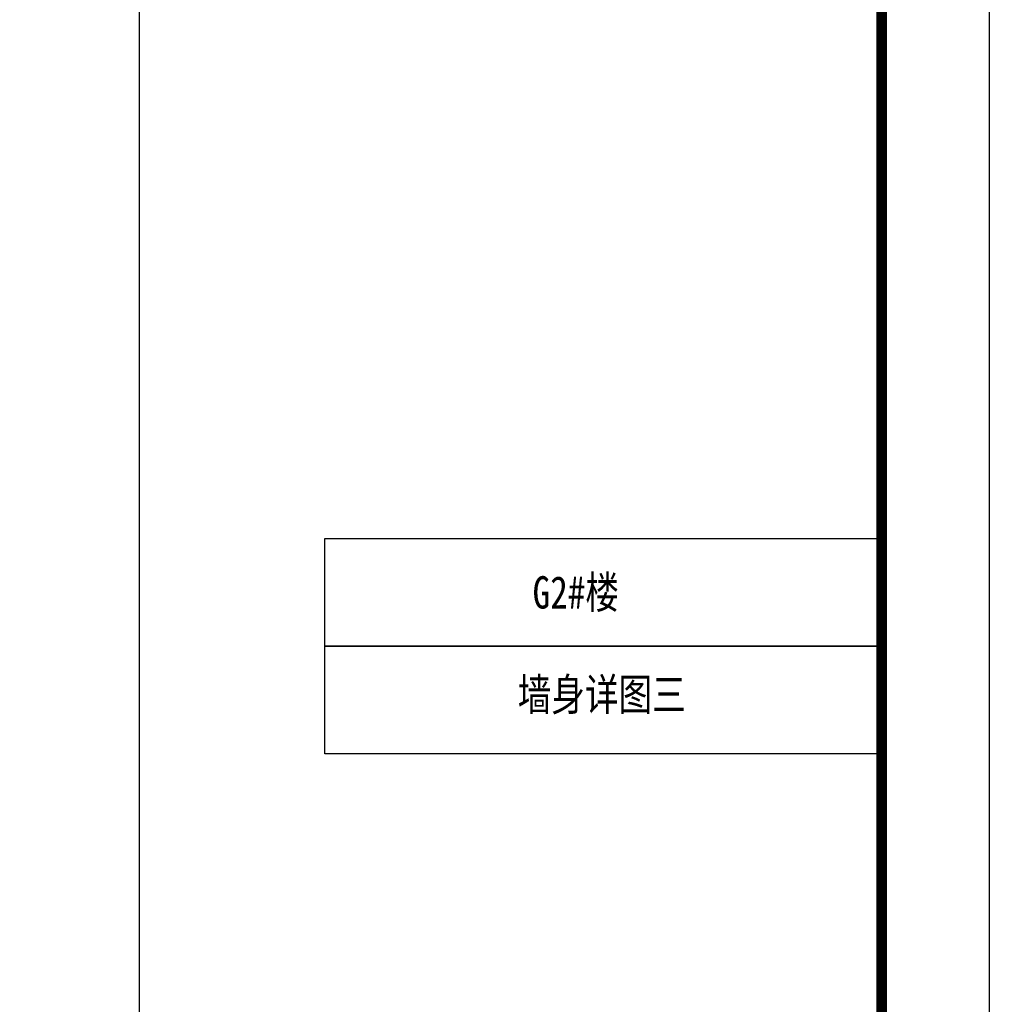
# Model space of a CAD drawing. Extents: x 447288 to 563800, y -194684 to 241749.
# Tile 31 of 91: x 481145 to 483398, y -162815 to -160528. Entities that reach past the tile are written whole.
import ezdxf
from ezdxf.enums import TextEntityAlignment as Align

# ---------------------------------------------------------------- set-up
doc = ezdxf.new("R2010")
doc.units = 0
doc.header["$LTSCALE"] = 1000
for name, color, linetype in [('C-SHEET-TEXT', 7, 'Continuous'), ('COLUMN', 9, 'Continuous'), ('PUB_TITLE', 4, 'Continuous')]:
    doc.layers.add(name, color=color, linetype=linetype)
doc.styles.add('-宋体', font='txt', dxfattribs={"width": 0.8})

msp = doc.modelspace()

# ---------------------------------------------------------------- linework, layer by layer
at = {"layer": 'COLUMN'}
for points in [[(481854.4, -161733.7), (483148.2, -161733.7), (483148.2, -161983.7), (481854.4, -161983.7)], [(481854.4, -161733.7), (483148.2, -161733.7), (483148.2, -161983.7), (481854.4, -161983.7)], [(481854.4, -161983.7), (483148.2, -161983.7), (483148.2, -162233.7), (481854.4, -162233.7)], [(481854.4, -161983.7), (483148.2, -161983.7), (483148.2, -162233.7), (481854.4, -162233.7)]]:
    msp.add_lwpolyline(points, close=True, dxfattribs=at)
at = {"layer": 'PUB_TITLE'}
for points in [[(462373.2, -164983.7), (483398.2, -164983.7), (483398.2, -150133.7), (462373.2, -150133.7)], [(483148.2, -164733.7), (483148.2, -150383.7), (481423.2, -150383.7), (481423.2, -164733.7)]]:
    msp.add_lwpolyline(points, close=True, dxfattribs=at)
at = {"layer": 'PUB_TITLE', "const_width": 25}
msp.add_lwpolyline([(462998.2, -164733.7), (483148.2, -164733.7), (483148.2, -150383.7), (462998.2, -150383.7)], close=True, dxfattribs=at)

# ---------------------------------------------------------------- texts
at = {"layer": 'C-SHEET-TEXT', "style": '-宋体', "width": 0.8}
for s, p in [('G2#楼', (482437.4, -161896.2)), ('墙身详图三', (482497.6, -162133.3))]:
    msp.add_text(s, height=75.11, dxfattribs=at).set_placement(p, align=Align.CENTER)

doc.saveas('drawing.dxf')
